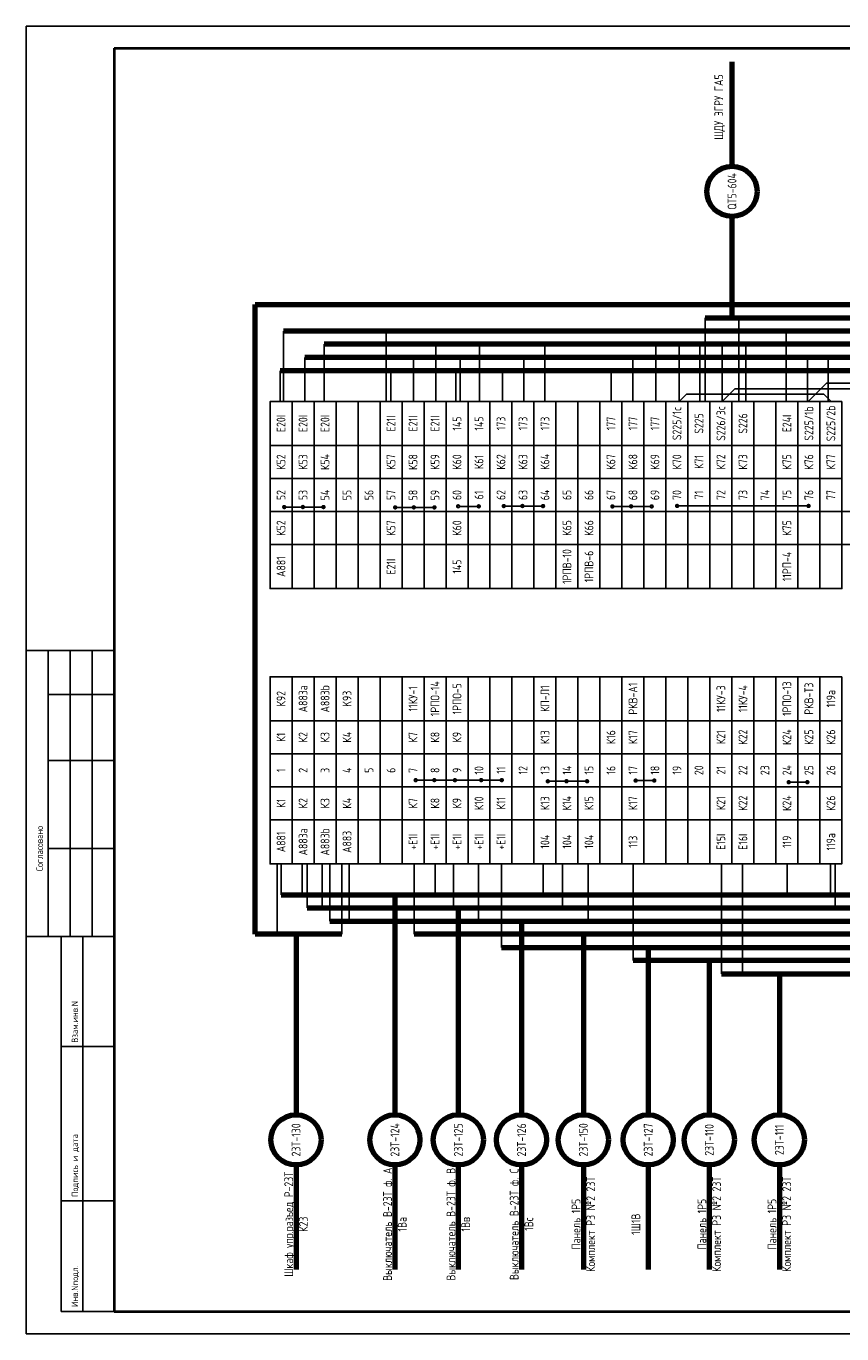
# Model space of a CAD drawing. Header units: millimetres. Extents: x 3972 to 7513, y 1417 to 2199.
# Tile 3 of 16: x 4844 to 5030, y 1779 to 2076. Entities that reach past the tile are written whole.
import ezdxf

# ---------------------------------------------------------------- set-up
doc = ezdxf.new("R2010")
doc.units = ezdxf.units.MM
doc.styles.add('SIMPLEX', font='GOST.ttf', dxfattribs={"height": 5})

msp = doc.modelspace()

# ---------------------------------------------------------------- linework, layer by layer
for p, q in [((4844.1, 1778.56), (4844.1, 2075.61)), ((4844.1, 2075.61), (5264.11, 2075.61)), ((4844.1, 1778.56), (4844.1, 2075.61)), ((4998.46, 1990.36), (4998.46, 2009.36)), ((5006.16, 1990.36), (5006.16, 2009.36)), ((4902.65, 1990.34), (4902.65, 2006.36)), ((4925.97, 1990.34), (4925.97, 2006.36)), ((5016.86, 1990.36), (5016.86, 2006.39)), ((4911.86, 2003.34), (4911.86, 1990.34)), ((4937.23, 2003.34), (4937.23, 1990.34)), ((4947.21, 1990.34), (4947.21, 2003.34)), ((4962.03, 2003.36), (4962.03, 1990.36)), ((4987.26, 2003.36), (4987.26, 1990.36)), ((4992.6, 1990.36), (4992.6, 2003.35)), ((4997.3, 1990.36), (4997.3, 2003.35)), ((5002.37, 1990.36), (5002.37, 2003.35)), ((5007.71, 1990.36), (5007.71, 2003.35)), ((4907.46, 2000.34), (4907.46, 1990.34)), ((4932.16, 2000.34), (4932.16, 1990.34)), ((4942.8, 2000.36), (4942.8, 1990.36)), ((4957.29, 2000.36), (4957.29, 1990.36)), ((4982.06, 2000.36), (4982.06, 1990.36)), ((5021.74, 1990.36), (5021.74, 2000.35)), ((5026.44, 1990.36), (5026.44, 2000.35)), ((4901.87, 1997.34), (4901.87, 1990.34)), ((4927.05, 1997.34), (4927.05, 1990.34)), ((4941.78, 1997.36), (4941.78, 1990.36)), ((4952.4, 1990.36), (4952.4, 1997.35)), ((4977.14, 1997.36), (4977.14, 1990.36)), ((5002.37, 1990.36), (5005.23, 1993.22)), ((5005.23, 1993.22), (5034, 1993.22)), ((5021.89, 1990.36), (5026.03, 1994.5)), ((5026.03, 1994.5), (5058.36, 1994.5)), ((4992.6, 1990.36), (4994.23, 1991.99)), ((4994.23, 1991.99), (5025.48, 1991.99)), ((5025.48, 1991.99), (5027.11, 1990.36)), ((4942.59, 1966.53), (4947, 1966.53)), ((4952.7, 1966.6), (4961.62, 1966.6)), ((4977.39, 1966.51), (4986.31, 1966.52)), ((4992.1, 1966.62), (5022, 1966.62)), ((4902.79, 1966.37), (4911.71, 1966.37)), ((4928.01, 1966.29), (4936.93, 1966.29)), ((4864.1, 1933.8), (4844.1, 1933.8)), ((4849.1, 1868.8), (4849.1, 1933.8)), ((4854.1, 1868.8), (4854.1, 1933.8)), ((4859.1, 1868.8), (4859.1, 1933.8)), ((4849.1, 1923.8), (4864.1, 1923.8)), ((4849.1, 1908.8), (4864.1, 1908.8)), ((4932.67, 1904.33), (4952.26, 1904.34)), ((4982.67, 1904.23), (4986.91, 1904.24)), ((4962.72, 1904.07), (4971.64, 1904.08)), ((5017.48, 1903.87), (5021.71, 1903.88)), ((4849.1, 1888.8), (4864.1, 1888.8)), ((4901.14, 1885.32), (4901.14, 1869.32)), ((4902.06, 1885.32), (4902.06, 1878.32)), ((4906.89, 1885.32), (4906.89, 1878.32)), ((4907.98, 1885.32), (4907.98, 1875.32)), ((4911.37, 1885.32), (4911.37, 1875.32)), ((4913.17, 1885.32), (4913.17, 1872.32)), ((4915.85, 1885.32), (4915.85, 1869.32)), ((4917.56, 1885.32), (4917.56, 1872.32)), ((4932.35, 1885.32), (4932.35, 1869.32)), ((4937.11, 1885.32), (4937.11, 1878.32)), ((4941.24, 1885.32), (4941.24, 1875.32)), ((4946.93, 1885.32), (4946.93, 1872.32)), ((4952.16, 1885.34), (4952.16, 1866.34)), ((4961.63, 1885.32), (4961.63, 1878.32)), ((4966.05, 1885.32), (4966.05, 1875.32)), ((4971.9, 1885.32), (4971.9, 1872.32)), ((4982.11, 1885.34), (4982.11, 1863.34)), ((5002.17, 1885.34), (5002.17, 1860.34)), ((5006.96, 1885.34), (5006.96, 1860.34)), ((5017.1, 1885.32), (5017.1, 1878.32)), ((5026.96, 1885.32), (5026.96, 1878.32)), ((5028.06, 1885.32), (5028.06, 1875.32)), ((4844.1, 1868.8), (4864.1, 1868.8)), ((4852.1, 1783.61), (4852.1, 1868.8)), ((4856.98, 1783.61), (4856.98, 1868.8)), ((4852.1, 1843.8), (4864.1, 1843.8)), ((4852.1, 1808.8), (4864.1, 1808.8)), ((4852.1, 1783.61), (4864.1, 1783.61)), ((4844.1, 1778.56), (5264.12, 1778.56))]:
    msp.add_line(p, q)
at = {"lineweight": 40}
for p, q in [((4864.1, 2070.61), (5259.2, 2070.61)), ((4864.1, 1783.61), (5259.2, 1783.61))]:
    msp.add_line(p, q, dxfattribs=at)
at = {"linetype": 'Continuous', "lineweight": 40}
msp.add_line((4864.1, 2070.61), (4864.1, 1783.61), dxfattribs=at)
at = {"lineweight": 80}
for p, q in [((5004.59, 2043.77), (5004.59, 2067.52)), ((5004.59, 2009.36), (5004.59, 2032.37)), ((4896.17, 1869.32), (4896.17, 2012.36)), ((4896.17, 2012.36), (5122.06, 2012.36)), ((4998.46, 2009.36), (5076.97, 2009.36)), ((5168.28, 2006.36), (4902.65, 2006.36)), ((5165.28, 2003.36), (4911.86, 2003.34)), ((5162.28, 2000.36), (4907.46, 2000.34)), ((5159.28, 1997.36), (4901.87, 1997.34)), ((4902.06, 1878.32), (5159.28, 1878.32)), ((4927.94, 1878.32), (4927.94, 1828.32)), ((4907.98, 1875.32), (5162.28, 1875.32)), ((4942.36, 1875.32), (4942.36, 1828.32)), ((4913.17, 1872.32), (5165.28, 1872.32)), ((4956.73, 1872.32), (4956.73, 1828.32)), ((4915.85, 1869.32), (4896.17, 1869.32)), ((4905.47, 1869.32), (4905.47, 1828.32)), ((5135.89, 1869.32), (4932.35, 1869.32)), ((4970.79, 1869.32), (4970.79, 1828.32)), ((4952.16, 1866.34), (5097.26, 1866.34)), ((4985.53, 1866.34), (4985.53, 1828.32)), ((5092.26, 1863.34), (4982.11, 1863.34)), ((4999.41, 1863.34), (4999.41, 1828.32)), ((5002.17, 1860.34), (5168.28, 1860.34)), ((5015.34, 1860.34), (5015.34, 1828.32)), ((4905.47, 1816.92), (4905.47, 1793.17)), ((4927.94, 1816.92), (4927.94, 1793.17)), ((4942.36, 1816.92), (4942.36, 1793.17)), ((4956.73, 1816.92), (4956.73, 1793.17)), ((4970.79, 1816.92), (4970.79, 1793.17)), ((4985.53, 1816.92), (4985.53, 1793.17)), ((4999.41, 1816.92), (4999.41, 1793.17)), ((5015.34, 1816.92), (5015.34, 1793.17))]:
    msp.add_line(p, q, dxfattribs=at)
for points in [[(4904.56, 1990.34), (4904.56, 1980.34), (4899.56, 1980.34), (4899.56, 1990.34)], [(4909.56, 1990.34), (4909.56, 1980.34), (4904.56, 1980.34), (4904.56, 1990.34)], [(4914.56, 1990.34), (4914.56, 1980.34), (4909.56, 1980.34), (4909.56, 1990.34)], [(4919.56, 1990.34), (4919.56, 1980.34), (4914.56, 1980.34), (4914.56, 1990.34)], [(4924.56, 1990.34), (4924.56, 1980.34), (4919.56, 1980.34), (4919.56, 1990.34)], [(4929.56, 1990.34), (4929.56, 1980.34), (4924.56, 1980.34), (4924.56, 1990.34)], [(4929.56, 1990.34), (4929.56, 1980.34), (4924.56, 1980.34), (4924.56, 1990.34)], [(4934.56, 1990.34), (4934.56, 1980.34), (4929.56, 1980.34), (4929.56, 1990.34)], [(4939.56, 1990.34), (4939.56, 1980.34), (4934.56, 1980.34), (4934.56, 1990.34)], [(4944.56, 1990.34), (4944.56, 1980.34), (4939.56, 1980.34), (4939.56, 1990.34)], [(4949.56, 1990.34), (4949.56, 1980.34), (4944.56, 1980.34), (4944.56, 1990.34)], [(4954.56, 1990.36), (4954.56, 1980.36), (4949.56, 1980.36), (4949.56, 1990.36)], [(4959.56, 1990.36), (4959.56, 1980.36), (4954.56, 1980.36), (4954.56, 1990.36)], [(4959.56, 1990.36), (4959.56, 1980.36), (4954.56, 1980.36), (4954.56, 1990.36)], [(4964.56, 1990.36), (4964.56, 1980.36), (4959.56, 1980.36), (4959.56, 1990.36)], [(4969.56, 1990.36), (4969.56, 1980.36), (4964.56, 1980.36), (4964.56, 1990.36)], [(4974.56, 1990.36), (4974.56, 1980.36), (4969.56, 1980.36), (4969.56, 1990.36)], [(4979.56, 1990.36), (4979.56, 1980.36), (4974.56, 1980.36), (4974.56, 1990.36)], [(4984.56, 1990.36), (4984.56, 1980.36), (4979.56, 1980.36), (4979.56, 1990.36)], [(4989.56, 1990.36), (4989.56, 1980.36), (4984.56, 1980.36), (4984.56, 1990.36)], [(4989.56, 1990.36), (4989.56, 1980.36), (4984.56, 1980.36), (4984.56, 1990.36)], [(4994.56, 1990.36), (4994.56, 1980.36), (4989.56, 1980.36), (4989.56, 1990.36)], [(4999.56, 1990.36), (4999.56, 1980.36), (4994.56, 1980.36), (4994.56, 1990.36)], [(4999.56, 1990.36), (4999.56, 1980.36), (4994.56, 1980.36), (4994.56, 1990.36)], [(5004.56, 1990.36), (5004.56, 1980.36), (4999.56, 1980.36), (4999.56, 1990.36)], [(5009.56, 1990.36), (5009.56, 1980.36), (5004.56, 1980.36), (5004.56, 1990.36)], [(5014.56, 1990.36), (5014.56, 1980.36), (5009.56, 1980.36), (5009.56, 1990.36)], [(5019.56, 1990.36), (5019.56, 1980.36), (5014.56, 1980.36), (5014.56, 1990.36)], [(5024.56, 1990.36), (5024.56, 1980.36), (5019.56, 1980.36), (5019.56, 1990.36)], [(5029.56, 1990.36), (5029.56, 1980.36), (5024.56, 1980.36), (5024.56, 1990.36)], [(4904.56, 1972.84), (4904.56, 1980.34), (4899.56, 1980.34), (4899.56, 1972.84)], [(4909.56, 1972.84), (4909.56, 1980.34), (4904.56, 1980.34), (4904.56, 1972.84)], [(4914.56, 1972.84), (4914.56, 1980.34), (4909.56, 1980.34), (4909.56, 1972.84)], [(4919.56, 1972.84), (4919.56, 1980.34), (4914.56, 1980.34), (4914.56, 1972.84)], [(4924.56, 1972.84), (4924.56, 1980.34), (4919.56, 1980.34), (4919.56, 1972.84)], [(4929.56, 1972.84), (4929.56, 1980.34), (4924.56, 1980.34), (4924.56, 1972.84)], [(4929.56, 1972.84), (4929.56, 1980.34), (4924.56, 1980.34), (4924.56, 1972.84)], [(4934.56, 1972.84), (4934.56, 1980.34), (4929.56, 1980.34), (4929.56, 1972.84)], [(4939.56, 1972.84), (4939.56, 1980.34), (4934.56, 1980.34), (4934.56, 1972.84)], [(4944.56, 1972.84), (4944.56, 1980.34), (4939.56, 1980.34), (4939.56, 1972.84)], [(4949.56, 1972.84), (4949.56, 1980.34), (4944.56, 1980.34), (4944.56, 1972.84)], [(4954.56, 1972.86), (4954.56, 1980.36), (4949.56, 1980.36), (4949.56, 1972.86)], [(4959.56, 1972.86), (4959.56, 1980.36), (4954.56, 1980.36), (4954.56, 1972.86)], [(4959.56, 1972.86), (4959.56, 1980.36), (4954.56, 1980.36), (4954.56, 1972.86)], [(4964.56, 1972.86), (4964.56, 1980.36), (4959.56, 1980.36), (4959.56, 1972.86)], [(4969.56, 1972.86), (4969.56, 1980.36), (4964.56, 1980.36), (4964.56, 1972.86)], [(4974.56, 1972.86), (4974.56, 1980.36), (4969.56, 1980.36), (4969.56, 1972.86)], [(4979.56, 1972.86), (4979.56, 1980.36), (4974.56, 1980.36), (4974.56, 1972.86)], [(4984.56, 1972.86), (4984.56, 1980.36), (4979.56, 1980.36), (4979.56, 1972.86)], [(4989.56, 1972.86), (4989.56, 1980.36), (4984.56, 1980.36), (4984.56, 1972.86)], [(4989.56, 1972.86), (4989.56, 1980.36), (4984.56, 1980.36), (4984.56, 1972.86)], [(4994.56, 1972.86), (4994.56, 1980.36), (4989.56, 1980.36), (4989.56, 1972.86)], [(4994.56, 1972.86), (4994.56, 1980.36), (4989.56, 1980.36), (4989.56, 1972.86)], [(4999.56, 1972.86), (4999.56, 1980.36), (4994.56, 1980.36), (4994.56, 1972.86)], [(4999.56, 1972.86), (4999.56, 1980.36), (4994.56, 1980.36), (4994.56, 1972.86)], [(4999.56, 1972.86), (4999.56, 1980.36), (4994.56, 1980.36), (4994.56, 1972.86)], [(5004.56, 1972.86), (5004.56, 1980.36), (4999.56, 1980.36), (4999.56, 1972.86)], [(5009.56, 1972.86), (5009.56, 1980.36), (5004.56, 1980.36), (5004.56, 1972.86)], [(5014.56, 1972.86), (5014.56, 1980.36), (5009.56, 1980.36), (5009.56, 1972.86)], [(5019.56, 1972.86), (5019.56, 1980.36), (5014.56, 1980.36), (5014.56, 1972.86)], [(5024.56, 1972.86), (5024.56, 1980.36), (5019.56, 1980.36), (5019.56, 1972.86)], [(5029.56, 1972.86), (5029.56, 1980.36), (5024.56, 1980.36), (5024.56, 1972.86)], [(4904.56, 1965.34), (4904.56, 1972.84), (4899.56, 1972.84), (4899.56, 1965.34)], [(4909.56, 1965.34), (4909.56, 1972.84), (4904.56, 1972.84), (4904.56, 1965.34)], [(4914.56, 1965.34), (4914.56, 1972.84), (4909.56, 1972.84), (4909.56, 1965.34)], [(4919.56, 1965.34), (4919.56, 1972.84), (4914.56, 1972.84), (4914.56, 1965.34)], [(4924.56, 1965.34), (4924.56, 1972.84), (4919.56, 1972.84), (4919.56, 1965.34)], [(4929.56, 1965.34), (4929.56, 1972.84), (4924.56, 1972.84), (4924.56, 1965.34)], [(4934.56, 1965.34), (4934.56, 1972.84), (4929.56, 1972.84), (4929.56, 1965.34)], [(4939.56, 1965.34), (4939.56, 1972.84), (4934.56, 1972.84), (4934.56, 1965.34)], [(4944.56, 1965.34), (4944.56, 1972.84), (4939.56, 1972.84), (4939.56, 1965.34)], [(4949.56, 1965.34), (4949.56, 1972.84), (4944.56, 1972.84), (4944.56, 1965.34)], [(4954.56, 1965.36), (4954.56, 1972.86), (4949.56, 1972.86), (4949.56, 1965.36)], [(4959.56, 1965.36), (4959.56, 1972.86), (4954.56, 1972.86), (4954.56, 1965.36)], [(4964.56, 1965.36), (4964.56, 1972.86), (4959.56, 1972.86), (4959.56, 1965.36)], [(4969.56, 1965.36), (4969.56, 1972.86), (4964.56, 1972.86), (4964.56, 1965.36)], [(4974.56, 1965.36), (4974.56, 1972.86), (4969.56, 1972.86), (4969.56, 1965.36)], [(4979.56, 1965.36), (4979.56, 1972.86), (4974.56, 1972.86), (4974.56, 1965.36)], [(4984.56, 1965.36), (4984.56, 1972.86), (4979.56, 1972.86), (4979.56, 1965.36)], [(4989.56, 1965.36), (4989.56, 1972.86), (4984.56, 1972.86), (4984.56, 1965.36)], [(4994.56, 1965.36), (4994.56, 1972.86), (4989.56, 1972.86), (4989.56, 1965.36)], [(4999.56, 1965.36), (4999.56, 1972.86), (4994.56, 1972.86), (4994.56, 1965.36)], [(5004.56, 1965.36), (5004.56, 1972.86), (4999.56, 1972.86), (4999.56, 1965.36)], [(5009.56, 1965.36), (5009.56, 1972.86), (5004.56, 1972.86), (5004.56, 1965.36)], [(5014.56, 1965.36), (5014.56, 1972.86), (5009.56, 1972.86), (5009.56, 1965.36)], [(5019.56, 1965.36), (5019.56, 1972.86), (5014.56, 1972.86), (5014.56, 1965.36)], [(5024.56, 1965.36), (5024.56, 1972.86), (5019.56, 1972.86), (5019.56, 1965.36)], [(5029.56, 1965.36), (5029.56, 1972.86), (5024.56, 1972.86), (5024.56, 1965.36)], [(4904.56, 1957.84), (4904.56, 1965.34), (4899.56, 1965.34), (4899.56, 1957.84)], [(4909.56, 1957.84), (4909.56, 1965.34), (4904.56, 1965.34), (4904.56, 1957.84)], [(4914.56, 1957.84), (4914.56, 1965.34), (4909.56, 1965.34), (4909.56, 1957.84)], [(4919.56, 1957.84), (4919.56, 1965.34), (4914.56, 1965.34), (4914.56, 1957.84)], [(4924.56, 1957.84), (4924.56, 1965.34), (4919.56, 1965.34), (4919.56, 1957.84)], [(4929.56, 1957.84), (4929.56, 1965.34), (4924.56, 1965.34), (4924.56, 1957.84)], [(4929.56, 1957.84), (4929.56, 1965.34), (4924.56, 1965.34), (4924.56, 1957.84)], [(4934.56, 1957.84), (4934.56, 1965.34), (4929.56, 1965.34), (4929.56, 1957.84)], [(4939.56, 1957.84), (4939.56, 1965.34), (4934.56, 1965.34), (4934.56, 1957.84)], [(4944.56, 1957.84), (4944.56, 1965.34), (4939.56, 1965.34), (4939.56, 1957.84)], [(4949.56, 1957.84), (4949.56, 1965.34), (4944.56, 1965.34), (4944.56, 1957.84)], [(4954.56, 1957.86), (4954.56, 1965.36), (4949.56, 1965.36), (4949.56, 1957.86)], [(4959.56, 1957.86), (4959.56, 1965.36), (4954.56, 1965.36), (4954.56, 1957.86)], [(4964.56, 1957.86), (4964.56, 1965.36), (4959.56, 1965.36), (4959.56, 1957.86)], [(4969.56, 1957.86), (4969.56, 1965.36), (4964.56, 1965.36), (4964.56, 1957.86)], [(4974.56, 1957.86), (4974.56, 1965.36), (4969.56, 1965.36), (4969.56, 1957.86)], [(4979.56, 1957.86), (4979.56, 1965.36), (4974.56, 1965.36), (4974.56, 1957.86)], [(4984.56, 1957.86), (4984.56, 1965.36), (4979.56, 1965.36), (4979.56, 1957.86)], [(4989.56, 1957.86), (4989.56, 1965.36), (4984.56, 1965.36), (4984.56, 1957.86)], [(4994.56, 1957.86), (4994.56, 1965.36), (4989.56, 1965.36), (4989.56, 1957.86)], [(4999.56, 1957.86), (4999.56, 1965.36), (4994.56, 1965.36), (4994.56, 1957.86)], [(5004.56, 1957.86), (5004.56, 1965.36), (4999.56, 1965.36), (4999.56, 1957.86)], [(5009.56, 1957.86), (5009.56, 1965.36), (5004.56, 1965.36), (5004.56, 1957.86)], [(5014.56, 1957.86), (5014.56, 1965.36), (5009.56, 1965.36), (5009.56, 1957.86)], [(5019.56, 1957.86), (5019.56, 1965.36), (5014.56, 1965.36), (5014.56, 1957.86)], [(5024.56, 1957.86), (5024.56, 1965.36), (5019.56, 1965.36), (5019.56, 1957.86)], [(5029.56, 1957.86), (5029.56, 1965.36), (5024.56, 1965.36), (5024.56, 1957.86)], [(5034.56, 1957.86), (5034.56, 1965.36), (5029.56, 1965.36), (5029.56, 1957.86)], [(4904.56, 1957.84), (4904.56, 1947.84), (4899.56, 1947.84), (4899.56, 1957.84)], [(4909.56, 1957.84), (4909.56, 1947.84), (4904.56, 1947.84), (4904.56, 1957.84)], [(4914.56, 1957.84), (4914.56, 1947.84), (4909.56, 1947.84), (4909.56, 1957.84)], [(4919.56, 1957.84), (4919.56, 1947.84), (4914.56, 1947.84), (4914.56, 1957.84)], [(4924.56, 1957.84), (4924.56, 1947.84), (4919.56, 1947.84), (4919.56, 1957.84)], [(4929.56, 1957.84), (4929.56, 1947.84), (4924.56, 1947.84), (4924.56, 1957.84)], [(4929.56, 1957.84), (4929.56, 1947.84), (4924.56, 1947.84), (4924.56, 1957.84)], [(4934.56, 1957.84), (4934.56, 1947.84), (4929.56, 1947.84), (4929.56, 1957.84)], [(4939.56, 1957.84), (4939.56, 1947.84), (4934.56, 1947.84), (4934.56, 1957.84)], [(4944.56, 1957.84), (4944.56, 1947.84), (4939.56, 1947.84), (4939.56, 1957.84)], [(4949.56, 1957.84), (4949.56, 1947.84), (4944.56, 1947.84), (4944.56, 1957.84)], [(4954.56, 1957.86), (4954.56, 1947.86), (4949.56, 1947.86), (4949.56, 1957.86)], [(4959.56, 1957.86), (4959.56, 1947.86), (4954.56, 1947.86), (4954.56, 1957.86)], [(4964.56, 1957.86), (4964.56, 1947.86), (4959.56, 1947.86), (4959.56, 1957.86)], [(4969.56, 1957.86), (4969.56, 1947.86), (4964.56, 1947.86), (4964.56, 1957.86)], [(4974.56, 1957.86), (4974.56, 1947.86), (4969.56, 1947.86), (4969.56, 1957.86)], [(4979.56, 1957.86), (4979.56, 1947.86), (4974.56, 1947.86), (4974.56, 1957.86)], [(4984.56, 1957.86), (4984.56, 1947.86), (4979.56, 1947.86), (4979.56, 1957.86)], [(4989.56, 1957.86), (4989.56, 1947.86), (4984.56, 1947.86), (4984.56, 1957.86)], [(4994.56, 1957.86), (4994.56, 1947.86), (4989.56, 1947.86), (4989.56, 1957.86)], [(4999.56, 1957.86), (4999.56, 1947.86), (4994.56, 1947.86), (4994.56, 1957.86)], [(5004.56, 1957.86), (5004.56, 1947.86), (4999.56, 1947.86), (4999.56, 1957.86)], [(5009.56, 1957.86), (5009.56, 1947.86), (5004.56, 1947.86), (5004.56, 1957.86)], [(5014.56, 1957.86), (5014.56, 1947.86), (5009.56, 1947.86), (5009.56, 1957.86)], [(5019.56, 1957.86), (5019.56, 1947.86), (5014.56, 1947.86), (5014.56, 1957.86)], [(5024.56, 1957.86), (5024.56, 1947.86), (5019.56, 1947.86), (5019.56, 1957.86)], [(5029.56, 1957.86), (5029.56, 1947.86), (5024.56, 1947.86), (5024.56, 1957.86)], [(4904.56, 1927.82), (4904.56, 1917.82), (4899.56, 1917.82), (4899.56, 1927.82)], [(4909.56, 1927.82), (4909.56, 1917.82), (4904.56, 1917.82), (4904.56, 1927.82)], [(4914.56, 1927.82), (4914.56, 1917.82), (4909.56, 1917.82), (4909.56, 1927.82)], [(4919.56, 1927.82), (4919.56, 1917.82), (4914.56, 1917.82), (4914.56, 1927.82)], [(4924.56, 1927.82), (4924.56, 1917.82), (4919.56, 1917.82), (4919.56, 1927.82)], [(4929.56, 1927.82), (4929.56, 1917.82), (4924.56, 1917.82), (4924.56, 1927.82)], [(4934.56, 1927.82), (4934.56, 1917.82), (4929.56, 1917.82), (4929.56, 1927.82)], [(4939.56, 1927.82), (4939.56, 1917.82), (4934.56, 1917.82), (4934.56, 1927.82)], [(4944.56, 1927.82), (4944.56, 1917.82), (4939.56, 1917.82), (4939.56, 1927.82)], [(4949.56, 1927.82), (4949.56, 1917.82), (4944.56, 1917.82), (4944.56, 1927.82)], [(4954.56, 1927.84), (4954.56, 1917.84), (4949.56, 1917.84), (4949.56, 1927.84)], [(4959.56, 1927.84), (4959.56, 1917.84), (4954.56, 1917.84), (4954.56, 1927.84)], [(4964.56, 1927.84), (4964.56, 1917.84), (4959.56, 1917.84), (4959.56, 1927.84)], [(4969.56, 1927.84), (4969.56, 1917.84), (4964.56, 1917.84), (4964.56, 1927.84)], [(4974.56, 1927.84), (4974.56, 1917.84), (4969.56, 1917.84), (4969.56, 1927.84)], [(4979.56, 1927.84), (4979.56, 1917.84), (4974.56, 1917.84), (4974.56, 1927.84)], [(4984.56, 1927.84), (4984.56, 1917.84), (4979.56, 1917.84), (4979.56, 1927.84)], [(4989.56, 1927.84), (4989.56, 1917.84), (4984.56, 1917.84), (4984.56, 1927.84)], [(4994.56, 1927.84), (4994.56, 1917.84), (4989.56, 1917.84), (4989.56, 1927.84)], [(4999.56, 1927.84), (4999.56, 1917.84), (4994.56, 1917.84), (4994.56, 1927.84)], [(5004.56, 1927.84), (5004.56, 1917.84), (4999.56, 1917.84), (4999.56, 1927.84)], [(5009.56, 1927.84), (5009.56, 1917.84), (5004.56, 1917.84), (5004.56, 1927.84)], [(5014.56, 1927.84), (5014.56, 1917.84), (5009.56, 1917.84), (5009.56, 1927.84)], [(5019.56, 1927.84), (5019.56, 1917.84), (5014.56, 1917.84), (5014.56, 1927.84)], [(5024.56, 1927.84), (5024.56, 1917.84), (5019.56, 1917.84), (5019.56, 1927.84)], [(5029.56, 1927.84), (5029.56, 1917.84), (5024.56, 1917.84), (5024.56, 1927.84)], [(4904.56, 1910.32), (4904.56, 1917.82), (4899.56, 1917.82), (4899.56, 1910.32)], [(4909.56, 1910.32), (4909.56, 1917.82), (4904.56, 1917.82), (4904.56, 1910.32)], [(4914.56, 1910.32), (4914.56, 1917.82), (4909.56, 1917.82), (4909.56, 1910.32)], [(4919.56, 1910.32), (4919.56, 1917.82), (4914.56, 1917.82), (4914.56, 1910.32)], [(4924.56, 1910.32), (4924.56, 1917.82), (4919.56, 1917.82), (4919.56, 1910.32)], [(4929.56, 1910.32), (4929.56, 1917.82), (4924.56, 1917.82), (4924.56, 1910.32)], [(4934.56, 1910.32), (4934.56, 1917.82), (4929.56, 1917.82), (4929.56, 1910.32)], [(4939.56, 1910.32), (4939.56, 1917.82), (4934.56, 1917.82), (4934.56, 1910.32)], [(4944.56, 1910.32), (4944.56, 1917.82), (4939.56, 1917.82), (4939.56, 1910.32)], [(4949.56, 1910.32), (4949.56, 1917.82), (4944.56, 1917.82), (4944.56, 1910.32)], [(4954.56, 1910.34), (4954.56, 1917.84), (4949.56, 1917.84), (4949.56, 1910.34)], [(4959.56, 1910.34), (4959.56, 1917.84), (4954.56, 1917.84), (4954.56, 1910.34)], [(4964.56, 1910.34), (4964.56, 1917.84), (4959.56, 1917.84), (4959.56, 1910.34)], [(4969.56, 1910.34), (4969.56, 1917.84), (4964.56, 1917.84), (4964.56, 1910.34)], [(4974.56, 1910.34), (4974.56, 1917.84), (4969.56, 1917.84), (4969.56, 1910.34)], [(4979.56, 1910.34), (4979.56, 1917.84), (4974.56, 1917.84), (4974.56, 1910.34)], [(4984.56, 1910.34), (4984.56, 1917.84), (4979.56, 1917.84), (4979.56, 1910.34)], [(4989.56, 1910.34), (4989.56, 1917.84), (4984.56, 1917.84), (4984.56, 1910.34)], [(4994.56, 1910.34), (4994.56, 1917.84), (4989.56, 1917.84), (4989.56, 1910.34)], [(4999.56, 1910.34), (4999.56, 1917.84), (4994.56, 1917.84), (4994.56, 1910.34)], [(5004.56, 1910.34), (5004.56, 1917.84), (4999.56, 1917.84), (4999.56, 1910.34)], [(5009.56, 1910.34), (5009.56, 1917.84), (5004.56, 1917.84), (5004.56, 1910.34)], [(5014.56, 1910.34), (5014.56, 1917.84), (5009.56, 1917.84), (5009.56, 1910.34)], [(5019.56, 1910.34), (5019.56, 1917.84), (5014.56, 1917.84), (5014.56, 1910.34)], [(5024.56, 1910.34), (5024.56, 1917.84), (5019.56, 1917.84), (5019.56, 1910.34)], [(5029.56, 1910.34), (5029.56, 1917.84), (5024.56, 1917.84), (5024.56, 1910.34)], [(4904.56, 1902.82), (4904.56, 1910.32), (4899.56, 1910.32), (4899.56, 1902.82)], [(4909.56, 1902.82), (4909.56, 1910.32), (4904.56, 1910.32), (4904.56, 1902.82)], [(4914.56, 1902.82), (4914.56, 1910.32), (4909.56, 1910.32), (4909.56, 1902.82)], [(4919.56, 1902.82), (4919.56, 1910.32), (4914.56, 1910.32), (4914.56, 1902.82)], [(4924.56, 1902.82), (4924.56, 1910.32), (4919.56, 1910.32), (4919.56, 1902.82)], [(4929.56, 1902.82), (4929.56, 1910.32), (4924.56, 1910.32), (4924.56, 1902.82)], [(4934.56, 1902.82), (4934.56, 1910.32), (4929.56, 1910.32), (4929.56, 1902.82)], [(4939.56, 1902.82), (4939.56, 1910.32), (4934.56, 1910.32), (4934.56, 1902.82)], [(4944.56, 1902.82), (4944.56, 1910.32), (4939.56, 1910.32), (4939.56, 1902.82)], [(4949.56, 1902.82), (4949.56, 1910.32), (4944.56, 1910.32), (4944.56, 1902.82)], [(4954.56, 1902.84), (4954.56, 1910.34), (4949.56, 1910.34), (4949.56, 1902.84)], [(4959.56, 1902.84), (4959.56, 1910.34), (4954.56, 1910.34), (4954.56, 1902.84)], [(4964.56, 1902.84), (4964.56, 1910.34), (4959.56, 1910.34), (4959.56, 1902.84)], [(4969.56, 1902.84), (4969.56, 1910.34), (4964.56, 1910.34), (4964.56, 1902.84)], [(4974.56, 1902.84), (4974.56, 1910.34), (4969.56, 1910.34), (4969.56, 1902.84)], [(4979.56, 1902.84), (4979.56, 1910.34), (4974.56, 1910.34), (4974.56, 1902.84)], [(4984.56, 1902.84), (4984.56, 1910.34), (4979.56, 1910.34), (4979.56, 1902.84)], [(4989.56, 1902.84), (4989.56, 1910.34), (4984.56, 1910.34), (4984.56, 1902.84)], [(4994.56, 1902.84), (4994.56, 1910.34), (4989.56, 1910.34), (4989.56, 1902.84)], [(4999.56, 1902.84), (4999.56, 1910.34), (4994.56, 1910.34), (4994.56, 1902.84)], [(5004.56, 1902.84), (5004.56, 1910.34), (4999.56, 1910.34), (4999.56, 1902.84)], [(5009.56, 1902.84), (5009.56, 1910.34), (5004.56, 1910.34), (5004.56, 1902.84)], [(5014.56, 1902.84), (5014.56, 1910.34), (5009.56, 1910.34), (5009.56, 1902.84)], [(5019.56, 1902.84), (5019.56, 1910.34), (5014.56, 1910.34), (5014.56, 1902.84)], [(5024.56, 1902.84), (5024.56, 1910.34), (5019.56, 1910.34), (5019.56, 1902.84)], [(5029.56, 1902.84), (5029.56, 1910.34), (5024.56, 1910.34), (5024.56, 1902.84)], [(4904.56, 1895.32), (4904.56, 1902.82), (4899.56, 1902.82), (4899.56, 1895.32)], [(4909.56, 1895.32), (4909.56, 1902.82), (4904.56, 1902.82), (4904.56, 1895.32)], [(4914.56, 1895.32), (4914.56, 1902.82), (4909.56, 1902.82), (4909.56, 1895.32)], [(4919.56, 1895.32), (4919.56, 1902.82), (4914.56, 1902.82), (4914.56, 1895.32)], [(4924.56, 1895.32), (4924.56, 1902.82), (4919.56, 1902.82), (4919.56, 1895.32)], [(4929.56, 1895.32), (4929.56, 1902.82), (4924.56, 1902.82), (4924.56, 1895.32)], [(4934.56, 1895.32), (4934.56, 1902.82), (4929.56, 1902.82), (4929.56, 1895.32)], [(4939.56, 1895.32), (4939.56, 1902.82), (4934.56, 1902.82), (4934.56, 1895.32)], [(4944.56, 1895.32), (4944.56, 1902.82), (4939.56, 1902.82), (4939.56, 1895.32)], [(4949.56, 1895.32), (4949.56, 1902.82), (4944.56, 1902.82), (4944.56, 1895.32)], [(4954.56, 1895.34), (4954.56, 1902.84), (4949.56, 1902.84), (4949.56, 1895.34)], [(4959.56, 1895.34), (4959.56, 1902.84), (4954.56, 1902.84), (4954.56, 1895.34)], [(4964.56, 1895.34), (4964.56, 1902.84), (4959.56, 1902.84), (4959.56, 1895.34)], [(4969.56, 1895.34), (4969.56, 1902.84), (4964.56, 1902.84), (4964.56, 1895.34)], [(4974.56, 1895.34), (4974.56, 1902.84), (4969.56, 1902.84), (4969.56, 1895.34)], [(4979.56, 1895.34), (4979.56, 1902.84), (4974.56, 1902.84), (4974.56, 1895.34)], [(4984.56, 1895.34), (4984.56, 1902.84), (4979.56, 1902.84), (4979.56, 1895.34)], [(4989.56, 1895.34), (4989.56, 1902.84), (4984.56, 1902.84), (4984.56, 1895.34)], [(4994.56, 1895.34), (4994.56, 1902.84), (4989.56, 1902.84), (4989.56, 1895.34)], [(4999.56, 1895.34), (4999.56, 1902.84), (4994.56, 1902.84), (4994.56, 1895.34)], [(5004.56, 1895.34), (5004.56, 1902.84), (4999.56, 1902.84), (4999.56, 1895.34)], [(5009.56, 1895.34), (5009.56, 1902.84), (5004.56, 1902.84), (5004.56, 1895.34)], [(5014.56, 1895.34), (5014.56, 1902.84), (5009.56, 1902.84), (5009.56, 1895.34)], [(5019.56, 1895.34), (5019.56, 1902.84), (5014.56, 1902.84), (5014.56, 1895.34)], [(5024.56, 1895.34), (5024.56, 1902.84), (5019.56, 1902.84), (5019.56, 1895.34)], [(5029.56, 1895.34), (5029.56, 1902.84), (5024.56, 1902.84), (5024.56, 1895.34)], [(4904.56, 1895.32), (4904.56, 1885.32), (4899.56, 1885.32), (4899.56, 1895.32)], [(4909.56, 1895.32), (4909.56, 1885.32), (4904.56, 1885.32), (4904.56, 1895.32)], [(4914.56, 1895.32), (4914.56, 1885.32), (4909.56, 1885.32), (4909.56, 1895.32)], [(4919.56, 1895.32), (4919.56, 1885.32), (4914.56, 1885.32), (4914.56, 1895.32)], [(4924.56, 1895.32), (4924.56, 1885.32), (4919.56, 1885.32), (4919.56, 1895.32)], [(4929.56, 1895.32), (4929.56, 1885.32), (4924.56, 1885.32), (4924.56, 1895.32)], [(4934.56, 1895.32), (4934.56, 1885.32), (4929.56, 1885.32), (4929.56, 1895.32)], [(4939.56, 1895.32), (4939.56, 1885.32), (4934.56, 1885.32), (4934.56, 1895.32)], [(4944.56, 1895.32), (4944.56, 1885.32), (4939.56, 1885.32), (4939.56, 1895.32)], [(4949.56, 1895.32), (4949.56, 1885.32), (4944.56, 1885.32), (4944.56, 1895.32)], [(4954.56, 1895.34), (4954.56, 1885.34), (4949.56, 1885.34), (4949.56, 1895.34)], [(4959.56, 1895.34), (4959.56, 1885.34), (4954.56, 1885.34), (4954.56, 1895.34)], [(4964.56, 1895.34), (4964.56, 1885.34), (4959.56, 1885.34), (4959.56, 1895.34)], [(4969.56, 1895.34), (4969.56, 1885.34), (4964.56, 1885.34), (4964.56, 1895.34)], [(4974.56, 1895.34), (4974.56, 1885.34), (4969.56, 1885.34), (4969.56, 1895.34)], [(4979.56, 1895.34), (4979.56, 1885.34), (4974.56, 1885.34), (4974.56, 1895.34)], [(4984.56, 1895.34), (4984.56, 1885.34), (4979.56, 1885.34), (4979.56, 1895.34)], [(4989.56, 1895.34), (4989.56, 1885.34), (4984.56, 1885.34), (4984.56, 1895.34)], [(4994.56, 1895.34), (4994.56, 1885.34), (4989.56, 1885.34), (4989.56, 1895.34)], [(4999.56, 1895.34), (4999.56, 1885.34), (4994.56, 1885.34), (4994.56, 1895.34)], [(5004.56, 1895.34), (5004.56, 1885.34), (4999.56, 1885.34), (4999.56, 1895.34)], [(5009.56, 1895.34), (5009.56, 1885.34), (5004.56, 1885.34), (5004.56, 1895.34)], [(5014.56, 1895.34), (5014.56, 1885.34), (5009.56, 1885.34), (5009.56, 1895.34)], [(5019.56, 1895.34), (5019.56, 1885.34), (5014.56, 1885.34), (5014.56, 1895.34)], [(5024.56, 1895.34), (5024.56, 1885.34), (5019.56, 1885.34), (5019.56, 1895.34)], [(5029.56, 1895.34), (5029.56, 1885.34), (5024.56, 1885.34), (5024.56, 1895.34)]]:
    msp.add_lwpolyline(points, close=True)
at = {"const_width": 0.45}
for points in [[(4902.51, 1966.37, 1), (4903.06, 1966.37, 1)], [(4906.75, 1966.38, 1), (4907.3, 1966.38, 1)], [(4911.43, 1966.37, 1), (4911.98, 1966.37, 1)], [(4927.73, 1966.29, 1), (4928.28, 1966.29, 1)], [(4931.97, 1966.3, 1), (4932.52, 1966.3, 1)], [(4936.65, 1966.29, 1), (4937.2, 1966.29, 1)], [(4942.04, 1966.54, 1), (4942.59, 1966.54, 1)], [(4946.73, 1966.53, 1), (4947.28, 1966.53, 1)], [(4952.42, 1966.6, 1), (4952.97, 1966.6, 1)], [(4956.66, 1966.61, 1), (4957.21, 1966.61, 1)], [(4961.34, 1966.6, 1), (4961.89, 1966.6, 1)], [(4977.12, 1966.51, 1), (4977.67, 1966.51, 1)], [(4981.36, 1966.53, 1), (4981.91, 1966.53, 1)], [(4986.04, 1966.52, 1), (4986.59, 1966.52, 1)], [(4991.82, 1966.62, 1), (4992.37, 1966.62, 1)], [(5021.71, 1966.62, 1), (5022.26, 1966.62, 1)], [(4932.39, 1904.33, 1), (4932.94, 1904.33, 1)], [(4936.63, 1904.34, 1), (4937.18, 1904.34, 1)], [(4941.31, 1904.33, 1), (4941.86, 1904.33, 1)], [(4947.28, 1904.35, 1), (4947.83, 1904.35, 1)], [(4951.96, 1904.34, 1), (4952.51, 1904.34, 1)], [(4962.44, 1904.07, 1), (4962.99, 1904.07, 1)], [(4966.68, 1904.09, 1), (4967.23, 1904.09, 1)], [(4971.36, 1904.08, 1), (4971.91, 1904.08, 1)], [(4982.4, 1904.23, 1), (4982.95, 1904.23, 1)], [(4986.63, 1904.24, 1), (4987.18, 1904.24, 1)], [(5017.2, 1903.87, 1), (5017.75, 1903.87, 1)], [(5021.44, 1903.88, 1), (5021.99, 1903.88, 1)]]:
    msp.add_lwpolyline(points, format="xyb", close=True, dxfattribs=at)
at = {"lineweight": 80}
for centre in [(5004.59, 2038.07), (4905.47, 1822.62), (4927.94, 1822.62), (4942.36, 1822.62), (4956.73, 1822.62), (4970.79, 1822.62), (4985.53, 1822.62), (4999.41, 1822.62), (5015.34, 1822.62)]:
    msp.add_circle(centre, 5.7, dxfattribs=at)

# ---------------------------------------------------------------- texts
at = {"linetype": 'Continuous', "style": 'SIMPLEX'}
for s, p in [('Согласовано', (4847.93, 1883.67)), ('Взам.инв.N', (4855.93, 1844.67)), ('Подпись и дата', (4855.93, 1809.67)), ('Инв.Nподл.', (4855.93, 1784.67))]:
    msp.add_text(s, height=1.5, rotation=90, dxfattribs=at).set_placement(p)
at = {"char_height": 2, "attachment_point": 5, "rotation": 90, "style": 'SIMPLEX'}
for s, insert, width in [('ШДУ ЭГРУ ГА5', (5001.77, 2057.23), 25.4866), ('QТ5-604', (5004.59, 2038.07), 9.9109), ('S225/1c', (4992.06, 1985.36), 10), ('S226/3c', (5002.06, 1985.36), 10), ('S225/1b', (5022.06, 1985.36), 10), ('S225/2b', (5027.06, 1985.36), 10), ('Е20I', (4902.06, 1985.34), 10), ('Е20I', (4907.06, 1985.34), 10), ('Е20I', (4912.06, 1985.34), 10), ('Е21I', (4927.06, 1985.34), 10), ('Е21I', (4932.06, 1985.34), 10), ('Е21I', (4937.06, 1985.34), 10), ('145', (4942.06, 1985.34), 10), ('145', (4947.06, 1985.34), 10), ('173', (4952.06, 1985.36), 10), ('173', (4957.06, 1985.36), 10), ('173', (4962.06, 1985.36), 10), ('177', (4977.06, 1985.36), 10), ('177', (4982.06, 1985.36), 10), ('177', (4987.06, 1985.36), 10), ('S225', (4997.06, 1985.36), 10), ('S226', (5007.06, 1985.36), 10), ('E24I', (5017.06, 1985.36), 10), ('К52', (4902.06, 1976.59), 7.5), ('К53', (4907.06, 1976.59), 7.5), ('К54', (4912.06, 1976.59), 7.5), ('К57', (4927.06, 1976.59), 7.5), ('К58', (4932.06, 1976.59), 7.5), ('К59', (4937.06, 1976.59), 7.5), ('К60', (4942.06, 1976.59), 7.5), ('К61', (4947.06, 1976.59), 7.5), ('К62', (4952.06, 1976.61), 7.5), ('К63', (4957.06, 1976.61), 7.5), ('К64', (4962.06, 1976.61), 7.5), ('К67', (4977.06, 1976.61), 7.5), ('К68', (4982.06, 1976.61), 7.5), ('К69', (4987.06, 1976.61), 7.5), ('К70', (4992.06, 1976.61), 7.5), ('К71', (4997.06, 1976.61), 7.5), ('К72', (5002.06, 1976.61), 7.5), ('К73', (5007.06, 1976.61), 7.5), ('К75', (5017.06, 1976.61), 7.5), ('К76', (5022.06, 1976.61), 7.5), ('К77', (5027.06, 1976.61), 7.5), ('52', (4902.06, 1969.09), 7.5), ('53', (4907.06, 1969.09), 7.5), ('54', (4912.06, 1969.09), 7.5), ('55', (4917.06, 1969.09), 7.5), ('56', (4922.06, 1969.09), 7.5), ('57', (4927.06, 1969.09), 7.5), ('58', (4932.06, 1969.09), 7.5), ('59', (4937.06, 1969.09), 7.5), ('60', (4942.06, 1969.09), 7.5), ('61', (4947.06, 1969.09), 7.5), ('62', (4952.06, 1969.11), 7.5), ('63', (4957.06, 1969.11), 7.5), ('64', (4962.06, 1969.11), 7.5), ('65', (4967.06, 1969.11), 7.5), ('66', (4972.06, 1969.11), 7.5), ('67', (4977.06, 1969.11), 7.5), ('68', (4982.06, 1969.11), 7.5), ('69', (4987.06, 1969.11), 7.5), ('70', (4992.06, 1969.11), 7.5), ('71', (4997.06, 1969.11), 7.5), ('72', (5002.06, 1969.11), 7.5), ('73', (5007.06, 1969.11), 7.5), ('74', (5012.06, 1969.11), 7.5), ('75', (5017.06, 1969.11), 7.5), ('76', (5022.06, 1969.11), 7.5), ('77', (5027.06, 1969.11), 7.5), ('К52', (4902.06, 1961.59), 7.5), ('К57', (4927.06, 1961.59), 7.5), ('К60', (4942.06, 1961.59), 7.5), ('К65', (4967.06, 1961.61), 7.5), ('К66', (4972.06, 1961.61), 7.5), ('К75', (5017.06, 1961.61), 7.5), ('1РПВ-10', (4967.06, 1952.86), 10), ('А881', (4902.06, 1952.84), 10), ('E21I', (4927.06, 1952.84), 10), ('145', (4942.06, 1952.84), 10), ('1РПВ-6', (4972.06, 1952.86), 10), ('11РП-4', (5017.06, 1952.86), 10), ('1РПО-14', (4937.06, 1922.82), 10), ('1РПО-13', (5017.06, 1922.84), 10), ('К92', (4902.06, 1922.82), 10), ('А883а', (4907.06, 1922.82), 10), ('А883b', (4912.06, 1922.82), 10), ('K93', (4917.06, 1922.82), 10), ('11КУ-1', (4932.06, 1922.82), 10), ('1РПО-5', (4942.06, 1922.82), 10), ('КП-Л1', (4962.06, 1922.84), 10), ('РКВ-А1', (4982.06, 1922.84), 10), ('11КУ-3', (5002.06, 1922.84), 10), ('11КУ-4', (5007.06, 1922.84), 10), ('РКВ-Т3', (5022.06, 1922.84), 10), ('119а', (5027.06, 1922.84), 10), ('К13', (4962.06, 1914.09), 7.5), ('К16', (4977.06, 1914.09), 7.5), ('К17', (4982.06, 1914.09), 7.5), ('К21', (5002.06, 1914.09), 7.5), ('К22', (5007.06, 1914.09), 7.5), ('К24', (5017.06, 1914.09), 7.5), ('К25', (5022.06, 1914.09), 7.5), ('К26', (5027.06, 1914.09), 7.5), ('К1', (4902.06, 1914.07), 7.5), ('К2', (4907.06, 1914.07), 7.5), ('К3', (4912.06, 1914.07), 7.5), ('К4', (4917.06, 1914.07), 7.5), ('К7', (4932.06, 1914.07), 7.5), ('К8', (4937.06, 1914.07), 7.5), ('К9', (4942.06, 1914.07), 7.5), ('1', (4902.06, 1906.57), 7.5), ('2', (4907.06, 1906.57), 7.5), ('3', (4912.06, 1906.57), 7.5), ('4', (4917.06, 1906.57), 7.5), ('5', (4922.06, 1906.57), 7.5), ('6', (4927.06, 1906.57), 7.5), ('7', (4932.06, 1906.57), 7.5), ('8', (4937.06, 1906.57), 7.5), ('9', (4942.06, 1906.57), 7.5), ('10', (4947.06, 1906.57), 7.5), ('11', (4952.06, 1906.59), 7.5), ('12', (4957.06, 1906.59), 7.5), ('13', (4962.06, 1906.59), 7.5), ('14', (4967.06, 1906.59), 7.5), ('15', (4972.06, 1906.59), 7.5), ('16', (4977.06, 1906.59), 7.5), ('17', (4982.06, 1906.59), 7.5), ('18', (4987.06, 1906.59), 7.5), ('19', (4992.06, 1906.59), 7.5), ('20', (4997.06, 1906.59), 7.5), ('21', (5002.06, 1906.59), 7.5), ('22', (5007.06, 1906.59), 7.5), ('23', (5012.06, 1906.59), 7.5), ('24', (5017.06, 1906.59), 7.5), ('25', (5022.06, 1906.59), 7.5), ('26', (5027.06, 1906.59), 7.5), ('К10', (4947.06, 1899.07), 7.5), ('К11', (4952.06, 1899.09), 7.5), ('К13', (4962.06, 1899.09), 7.5), ('К14', (4967.06, 1899.09), 7.5), ('К15', (4972.06, 1899.09), 7.5), ('К17', (4982.06, 1899.09), 7.5), ('К21', (5002.06, 1899.09), 7.5), ('К22', (5007.06, 1899.09), 7.5), ('К24', (5017.06, 1899.09), 7.5), ('К26', (5027.06, 1899.09), 7.5), ('К1', (4902.06, 1899.07), 7.5), ('К2', (4907.06, 1899.07), 7.5), ('К3', (4912.06, 1899.07), 7.5), ('К4', (4917.06, 1899.07), 7.5), ('К7', (4932.06, 1899.07), 7.5), ('К8', (4937.06, 1899.07), 7.5), ('К9', (4942.06, 1899.07), 7.5), ('А881', (4902.06, 1890.32), 10), ('А883а', (4907.06, 1890.32), 10), ('А883b', (4912.06, 1890.32), 10), ('А883', (4917.06, 1890.32), 10), ('+E1I', (4932.06, 1890.32), 10), ('+E1I', (4937.06, 1890.32), 10), ('+E1I', (4942.06, 1890.32), 10), ('+E1I', (4947.06, 1890.32), 10), ('+E1I', (4952.06, 1890.34), 10), ('104', (4962.06, 1890.34), 10), ('104', (4967.06, 1890.34), 10), ('104', (4972.06, 1890.34), 10), ('113', (4982.06, 1890.34), 10), ('E15I', (5002.06, 1890.34), 10), ('E16I', (5007.06, 1890.34), 10), ('119', (5017.06, 1890.34), 10), ('119а', (5027.06, 1890.34), 10), ('23Т-130', (4905.47, 1822.62), 9.9109), ('23Т-124', (4927.94, 1822.62), 9.9109), ('23Т-125', (4942.36, 1822.62), 9.9109), ('23Т-126', (4956.73, 1822.62), 9.9109), ('23Т-150', (4970.79, 1822.62), 9.9109), ('23Т-127', (4985.53, 1822.62), 9.9109), ('23Т-110', (4999.41, 1822.62), 9.9109), ('23Т-111', (5015.34, 1822.62), 9.9109), ('Шкаф упр.разъед Р-23Т\\PК23', (4905.47, 1803.46), 25.4866), ('Выключатель В-23Т ф. А\\P1Ва', (4927.94, 1803.46), 25.4866), ('Выключатель В-23Т ф. В\\P1Вв', (4942.36, 1803.46), 25.4866), ('Выключатель В-23Т ф. С\\P1Вс', (4956.73, 1803.46), 25.4866), ('Панель 1Р5\\PКомплект РЗ №2 23Т', (4970.79, 1803.46), 25.4866), ('Панель 1Р5\\PКомплект РЗ №2 23Т', (4999.41, 1803.46), 25.4866), ('Панель 1Р5\\PКомплект РЗ №2 23Т', (5015.34, 1803.46), 25.4866), ('1Ш1В', (4982.72, 1803.46), 25.4866)]:
    msp.add_mtext(s, dxfattribs=dict(at, insert=insert, width=width))

doc.saveas('drawing.dxf')
